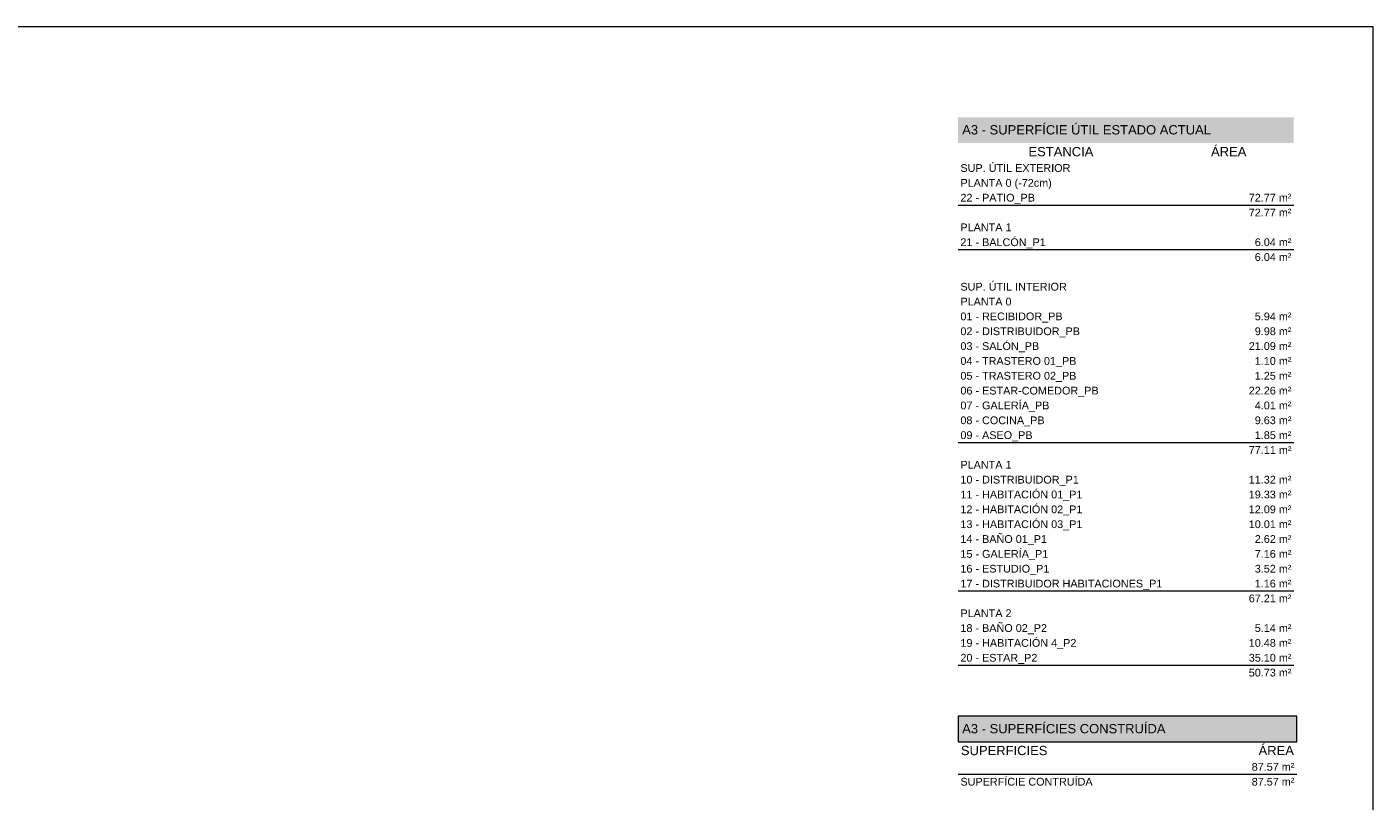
# Paper-space layout 'Layout1' of a CAD drawing. Header units: metres. Extents: x -0.002 to 0.418, y -0.004 to 0.293.
# Tile 3 of 3: x 0.157 to 0.418, y 0.143 to 0.293. Entities that reach past the tile are written whole.
import ezdxf

# ---------------------------------------------------------------- set-up
doc = ezdxf.new("R2010")
doc.units = ezdxf.units.M
doc.linetypes.add('TRS Trazos', pattern=[0.002, 0.001, -0.001])
doc.layers.add('A-DETL', color=7, linetype='Continuous', lineweight=5, true_color=0xc200a600)
for name, color, linetype, lineweight in [('G-ANNO-LEGN', 7, 'Continuous', 9), ('G-ANNO-SCHD', 7, 'Continuous', 9), ('G-ANNO-TTLB', 7, 'Continuous', 9)]:
    doc.layers.add(name, color=color, linetype=linetype, lineweight=lineweight)
doc.styles.add('Arial_6', font='arial.ttf', dxfattribs={"height": 0.0018})
doc.styles.add('Arial_7', font='arial.ttf', dxfattribs={"height": 0.0015})

# ---------------------------------------------------------------- blocks, each defined once
blk = doc.blocks.new('TRS_DIN A3 ESP HORIZONTAL - TRS_DIN A3 ESP HORIZONTAL-7443934-ESTADO ACTUAL_PB')
at = {"layer": 'G-ANNO-TTLB'}
for p, q in [((0.41766, 0.29324), (-0.00234, 0.29324)), ((0.41766, 0.29324), (-0.00234, 0.29324)), ((0.41766, -0.0043), (0.41766, 0.29324)), ((0.41766, -0.0043), (0.41766, 0.29324))]:
    blk.add_line(p, q, dxfattribs=at)

psp = doc.layouts.get("Layout1")

# ---------------------------------------------------------------- hatches: boundary and pattern name
at = {"layer": 'G-ANNO-LEGN', "true_color": 0xc0c0c0}
for points in [[(0.33726, 0.27574), (0.33726, 0.27074), (0.40229, 0.27074), (0.40229, 0.27574)], [(0.33726, 0.15972), (0.33726, 0.15472), (0.40286, 0.15472), (0.40286, 0.15972)]]:
    psp.add_hatch(color=9, dxfattribs=at).paths.add_polyline_path(points)

# ---------------------------------------------------------------- linework, layer by layer
at = {"layer": 'A-DETL', "color": 7, "linetype": 'TRS Trazos', "lineweight": 9}
for p, q in [((0.37709, 0.25866), (0.33726, 0.25866)), ((0.40229, 0.25866), (0.37709, 0.25866)), ((0.37709, 0.25004), (0.33726, 0.25004)), ((0.40229, 0.25004), (0.37709, 0.25004)), ((0.37709, 0.21266), (0.33726, 0.21266)), ((0.40229, 0.21266), (0.37709, 0.21266)), ((0.37709, 0.18391), (0.33726, 0.18391)), ((0.40229, 0.18391), (0.37709, 0.18391)), ((0.37709, 0.16954), (0.33726, 0.16954)), ((0.40229, 0.16954), (0.37709, 0.16954)), ((0.375, 0.1484), (0.33726, 0.1484)), ((0.40286, 0.1484), (0.375, 0.1484))]:
    psp.add_line(p, q, dxfattribs=at)
at = {"layer": 'A-DETL', "color": 9, "lineweight": 9, "true_color": 0xc0c0c0}
for p, q in [((0.33726, 0.15972), (0.33726, 0.15472)), ((0.40286, 0.15972), (0.33726, 0.15972)), ((0.40286, 0.15472), (0.40286, 0.15972)), ((0.33726, 0.15472), (0.40286, 0.15472))]:
    psp.add_line(p, q, dxfattribs=at)

# ---------------------------------------------------------------- block references
at = {"layer": 'G-ANNO-TTLB'}
psp.add_blockref('TRS_DIN A3 ESP HORIZONTAL - TRS_DIN A3 ESP HORIZONTAL-7443934-ESTADO ACTUAL_PB', (0, 0), dxfattribs=at)

# ---------------------------------------------------------------- texts
at = {"layer": 'G-ANNO-SCHD', "line_spacing_factor": 0.941778}
for s, insert, char_height, width, attachment_point, style in [('A3 - SUPERFÍCIE ÚTIL ESTADO ACTUAL', (0.33805, 0.27421), 0.0018, 0.057537, 1, 'Arial_6'), ('ESTANCIA', (0.35718, 0.26998), 0.0018, 0.0150068, 2, 'Arial_6'), ('ÁREA', (0.38969, 0.26998), 0.0018, 0.0081755, 2, 'Arial_6'), ('SUP. ÚTIL EXTERIOR', (0.33771, 0.26666), 0.0015, 0.0254344, 1, 'Arial_7'), ('PLANTA 0 (-72cm)', (0.33771, 0.26378), 0.0015, 0.0211188, 1, 'Arial_7'), ('22 - PATIO_PB', (0.33771, 0.26091), 0.0015, 0.0172624, 1, 'Arial_7'), ('72.77 m²', (0.40184, 0.26091), 0.0015, 0.0098799, 3, 'Arial_7'), ('72.77 m²', (0.40184, 0.25803), 0.0015, 0.0098799, 3, 'Arial_7'), ('PLANTA 1', (0.33771, 0.25516), 0.0015, 0.0118266, 1, 'Arial_7'), ('21 - BALCÓN_P1', (0.33771, 0.25228), 0.0015, 0.0197599, 1, 'Arial_7'), ('6.04 m²', (0.40184, 0.25228), 0.0015, 0.0084843, 3, 'Arial_7'), ('6.04 m²', (0.40184, 0.24941), 0.0015, 0.0084843, 3, 'Arial_7'), ('SUP. ÚTIL INTERIOR', (0.33771, 0.24366), 0.0015, 0.0245897, 1, 'Arial_7'), ('PLANTA 0', (0.33771, 0.24078), 0.0015, 0.0118266, 1, 'Arial_7'), ('01 - RECIBIDOR_PB', (0.33771, 0.23791), 0.0015, 0.0236347, 1, 'Arial_7'), ('5.94 m²', (0.40184, 0.23791), 0.0015, 0.0084843, 3, 'Arial_7'), ('02 - DISTRIBUIDOR_PB', (0.33771, 0.23503), 0.0015, 0.0276565, 1, 'Arial_7'), ('9.98 m²', (0.40184, 0.23503), 0.0015, 0.0084843, 3, 'Arial_7'), ('03 - SALÓN_PB', (0.33771, 0.23216), 0.0015, 0.0182357, 1, 'Arial_7'), ('21.09 m²', (0.40184, 0.23216), 0.0015, 0.0098799, 3, 'Arial_7'), ('1.10 m²', (0.40184, 0.22928), 0.0015, 0.0084843, 3, 'Arial_7'), ('04 - TRASTERO 01_PB', (0.33771, 0.22928), 0.0015, 0.0268485, 1, 'Arial_7'), ('05 - TRASTERO 02_PB', (0.33771, 0.22641), 0.0015, 0.0268485, 1, 'Arial_7'), ('1.25 m²', (0.40184, 0.22641), 0.0015, 0.0084843, 3, 'Arial_7'), ('06 - ESTAR-COMEDOR_PB', (0.33771, 0.22353), 0.0015, 0.0319537, 1, 'Arial_7'), ('22.26 m²', (0.40184, 0.22353), 0.0015, 0.0098799, 3, 'Arial_7'), ('07 - GALERÍA_PB', (0.33771, 0.22066), 0.0015, 0.0206046, 1, 'Arial_7'), ('4.01 m²', (0.40184, 0.22066), 0.0015, 0.0084843, 3, 'Arial_7'), ('08 - COCINA_PB', (0.33771, 0.21778), 0.0015, 0.0194661, 1, 'Arial_7'), ('9.63 m²', (0.40184, 0.21778), 0.0015, 0.0084843, 3, 'Arial_7'), ('09 - ASEO_PB', (0.33771, 0.21491), 0.0015, 0.0167114, 1, 'Arial_7'), ('1.85 m²', (0.40184, 0.21491), 0.0015, 0.0084843, 3, 'Arial_7'), ('77.11 m²', (0.40184, 0.21203), 0.0015, 0.0098799, 3, 'Arial_7'), ('PLANTA 1', (0.33771, 0.20916), 0.0015, 0.0118266, 1, 'Arial_7'), ('10 - DISTRIBUIDOR_P1', (0.33771, 0.20628), 0.0015, 0.027381, 1, 'Arial_7'), ('11.32 m²', (0.40184, 0.20628), 0.0015, 0.0098799, 3, 'Arial_7'), ('11 - HABITACIÓN 01_P1', (0.33771, 0.20341), 0.0015, 0.0282442, 1, 'Arial_7'), ('19.33 m²', (0.40184, 0.20341), 0.0015, 0.0098799, 3, 'Arial_7'), ('12 - HABITACIÓN 02_P1', (0.33771, 0.20053), 0.0015, 0.0282442, 1, 'Arial_7'), ('12.09 m²', (0.40184, 0.20053), 0.0015, 0.0098799, 3, 'Arial_7'), ('13 - HABITACIÓN 03_P1', (0.33771, 0.19765), 0.0015, 0.0282442, 1, 'Arial_7'), ('10.01 m²', (0.40184, 0.19765), 0.0015, 0.0098799, 3, 'Arial_7'), ('14 - BAÑO 01_P1', (0.33771, 0.19478), 0.0015, 0.0200537, 1, 'Arial_7'), ('2.62 m²', (0.40184, 0.19478), 0.0015, 0.0084843, 3, 'Arial_7'), ('15 - GALERÍA_P1', (0.33771, 0.1919), 0.0015, 0.0203292, 1, 'Arial_7'), ('7.16 m²', (0.40184, 0.1919), 0.0015, 0.0084843, 3, 'Arial_7'), ('16 - ESTUDIO_P1', (0.33771, 0.18903), 0.0015, 0.0205863, 1, 'Arial_7'), ('3.52 m²', (0.40184, 0.18903), 0.0015, 0.0084843, 3, 'Arial_7'), ('17 - DISTRIBUIDOR HABITACIONES_P1', (0.33771, 0.18615), 0.0015, 0.0467002, 1, 'Arial_7'), ('1.16 m²', (0.40184, 0.18615), 0.0015, 0.0084843, 3, 'Arial_7'), ('67.21 m²', (0.40184, 0.18328), 0.0015, 0.0098799, 3, 'Arial_7'), ('PLANTA 2', (0.33771, 0.1804), 0.0015, 0.0118266, 1, 'Arial_7'), ('18 - BAÑO 02_P2', (0.33771, 0.17753), 0.0015, 0.0200537, 1, 'Arial_7'), ('5.14 m²', (0.40184, 0.17753), 0.0015, 0.0084843, 3, 'Arial_7'), ('19 - HABITACIÓN 4_P2', (0.33771, 0.17465), 0.0015, 0.0268485, 1, 'Arial_7'), ('10.48 m²', (0.40184, 0.17465), 0.0015, 0.0098799, 3, 'Arial_7'), ('20 - ESTAR_P2', (0.33771, 0.17178), 0.0015, 0.0178133, 1, 'Arial_7'), ('35.10 m²', (0.40184, 0.17178), 0.0015, 0.0098799, 3, 'Arial_7'), ('50.73 m²', (0.40184, 0.1689), 0.0015, 0.0098799, 3, 'Arial_7'), ('A3 - SUPERFÍCIES CONSTRUÍDA', (0.33805, 0.15819), 0.0018, 0.0470036, 1, 'Arial_6'), ('SUPERFICIES', (0.3378, 0.15396), 0.0018, 0.020009, 1, 'Arial_6'), ('ÁREA', (0.40232, 0.15396), 0.0018, 0.0081755, 3, 'Arial_6'), ('87.57 m²', (0.40241, 0.15064), 0.0015, 0.0098799, 3, 'Arial_7'), ('SUPERFÍCIE CONTRUÍDA', (0.33771, 0.14776), 0.0015, 0.0305397, 1, 'Arial_7'), ('87.57 m²', (0.40241, 0.14776), 0.0015, 0.0098799, 3, 'Arial_7')]:
    psp.add_mtext(s, dxfattribs=dict(at, insert=insert, char_height=char_height, width=width, attachment_point=attachment_point, style=style))

doc.saveas('drawing.dxf')
